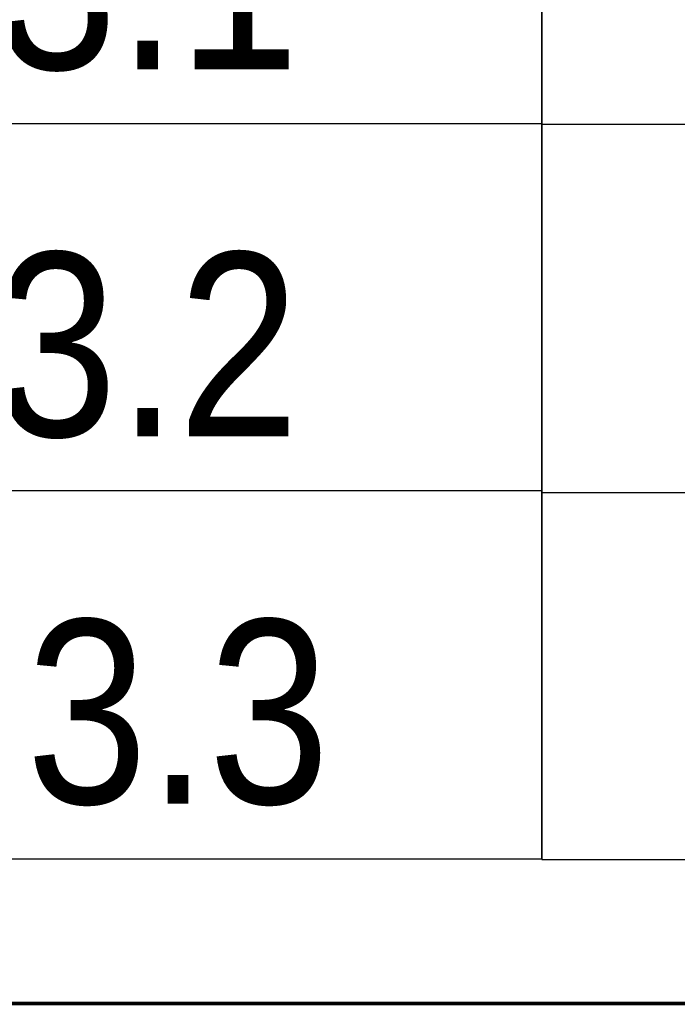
# Model space of a CAD drawing. Header units: millimetres. Extents: x -290 to 116110, y -2975 to 80225.
# Tile 206 of 247: x 63731 to 64625, y 68544 to 69882. Entities that reach past the tile are written whole.
import ezdxf
from ezdxf.enums import TextEntityAlignment as Align

# ---------------------------------------------------------------- set-up
doc = ezdxf.new("R2010")
doc.units = ezdxf.units.MM
doc.set_wipeout_variables(frame=1)
for name, color, linetype, lineweight in [('КИП_выноска', 6, 'Continuous', 25), ('Перекрытия', 7, 'Continuous', 18), ('Стены разрез', 7, 'Continuous', 40)]:
    doc.layers.add(name, color=color, linetype=linetype, lineweight=lineweight)
doc.styles.add('Arial', font='arial.ttf', dxfattribs={"width": 0.85, "height": 350})
doc.styles.add('GOST 2.304', font='simplex.shx', dxfattribs={"width": 0.65, "oblique": 15})
doc.styles.get("Standard").update_dxf_attribs({"font": 'arial.ttf'})

# ---------------------------------------------------------------- blocks, each defined once
blk = doc.blocks.new('135_SLK_GD_AR_rvt-1-B2_-11_400__На лист секция 4_-11_400')
at = {"layer": 'Перекрытия', "color": 253, "true_color": 0xaaaaaa}
blk.add_line((-13064824.7, -9230415.3), (-13073604.7, -9230415.3), dxfattribs=at)
at = {"layer": 'Стены разрез', "color": 253, "true_color": 0xaaaaaa}
for p, q in [((-13064826.7, -9230415.3), (-13073814.7, -9230415.3)), ((-13073814.7, -9230417.3), (-13064826.7, -9230417.3))]:
    blk.add_line(p, q, dxfattribs=at)
blk = doc.blocks.new('A$Cc005853f')
at = {"lineweight": 5}
blk.add_blockref('135_SLK_GD_AR_rvt-1-B2_-11_400__На лист секция 4_-11_400', (13133512.8, 9298039.8), dxfattribs=at)
blk = doc.blocks.new('*U339')
at = {"color": 0, "linetype": 'Continuous', "lineweight": 30, "ltscale": 75, "width": 0.85, "flags": 104}
blk.add_attdef('ПРИМЕЧАНИЕ_1', text='', height=2.5, dxfattribs=at).set_placement((8, 3.611), align=Align.BOTTOM_CENTER)
at = {"color": 0, "lineweight": 30, "width": 0.85, "flags": 104}
blk.add_attdef('ПРИМЕЧАНИЕ_2', text='', height=2.5, dxfattribs=at).set_placement((8, -7.53), align=Align.BOTTOM_CENTER)
at = {"color": 0, "lineweight": 30, "style": 'GOST 2.304', "width": 0.85}
for tag, p in [('ИМЯ_КАБЕЛЯ_2', (8, -7.5)), ('ИМЯ_КАБЕЛЯ_3', (8, -12.5)), ('ИМЯ_КАБЕЛЯ_4', (8, -17.5)), ('ИМЯ_КАБЕЛЯ_5', (8, -22.5)), ('ИМЯ_КАБЕЛЯ_6', (8, -27.5)), ('ИМЯ_КАБЕЛЯ_7', (8, -32.5)), ('ИМЯ_КАБЕЛЯ_8', (8, -37.5)), ('ИМЯ_КАБЕЛЯ_9', (8, -42.5))]:
    blk.add_attdef(tag, text='', height=2.5, dxfattribs=at).set_placement(p, align=Align.BOTTOM_CENTER)
at = {"linetype": 'Continuous'}
blk.add_wipeout([(0, 2.5), (16, 2.5), (16, -2.5), (0, -2.5)], dxfattribs=at)
at = {"color": 0}
blk.add_line((0, -2.5), (0, 0), dxfattribs=at)
at = {"color": 0, "linetype": 'Continuous'}
blk.add_lwpolyline([(0, -2.5), (16, -2.5), (16, 2.5), (0, 2.5)], close=True, dxfattribs=at)
at = {"color": 0, "lineweight": 30, "style": 'GOST 2.304', "width": 0.85}
blk.add_attdef('ИМЯ_КАБЕЛЯ_1', text='', height=2.5, dxfattribs=at).set_placement((8, -2.5), align=Align.BOTTOM_CENTER)

msp = doc.modelspace()

# ---------------------------------------------------------------- block references
msp.add_blockref('A$Cc005853f', (2087, 921.7))

# ---------------------------------------------------------------- next in the draw order: block references
at = {"layer": 'КИП_выноска'}
ref = msp.add_blockref('*U339', (62841.1, 69989.8), dxfattribs=dict(at, xscale=100, yscale=100, zscale=100))
ref.add_attrib('ИМЯ_КАБЕЛЯ_1', 'LS1.3.1 ', dxfattribs={"layer": '0', "color": 0, "lineweight": 30, "height": 250, "style": 'Arial', "width": 0.85}).set_placement((63641.1, 69739.8), align=Align.BOTTOM_CENTER)

# ---------------------------------------------------------------- next in the draw order: block references
ref = msp.add_blockref('*U339', (62841.1, 69490.8), dxfattribs=dict(at, xscale=100, yscale=100, zscale=100))
ref.add_attrib('ИМЯ_КАБЕЛЯ_1', 'LS1.3.2 ', dxfattribs={"layer": '0', "color": 0, "lineweight": 30, "height": 250, "style": 'Arial', "width": 0.85}).set_placement((63641.1, 69240.8), align=Align.BOTTOM_CENTER)

# ---------------------------------------------------------------- next in the draw order: block references
ref = msp.add_blockref('*U339', (62841.1, 68991.8), dxfattribs=dict(at, xscale=100, yscale=100, zscale=100))
ref.add_attrib('ИМЯ_КАБЕЛЯ_1', 'LS1.3.3', dxfattribs={"layer": '0', "color": 0, "lineweight": 30, "height": 250, "style": 'Arial', "width": 0.85}).set_placement((63641.1, 68741.8), align=Align.BOTTOM_CENTER)

# ---------------------------------------------------------------- next in the draw order: block references
at = {"layer": 'КИП_выноска', "xscale": 100, "yscale": 100, "zscale": 100}
msp.add_blockref('*U339', (64441.1, 68990.8), dxfattribs=at)

# ---------------------------------------------------------------- next in the draw order: block references
msp.add_blockref('*U339', (64441.1, 69988.7), dxfattribs=at)

# ---------------------------------------------------------------- next in the draw order: block references
msp.add_blockref('*U339', (64441.1, 69489.8), dxfattribs=at)

doc.saveas('drawing.dxf')
